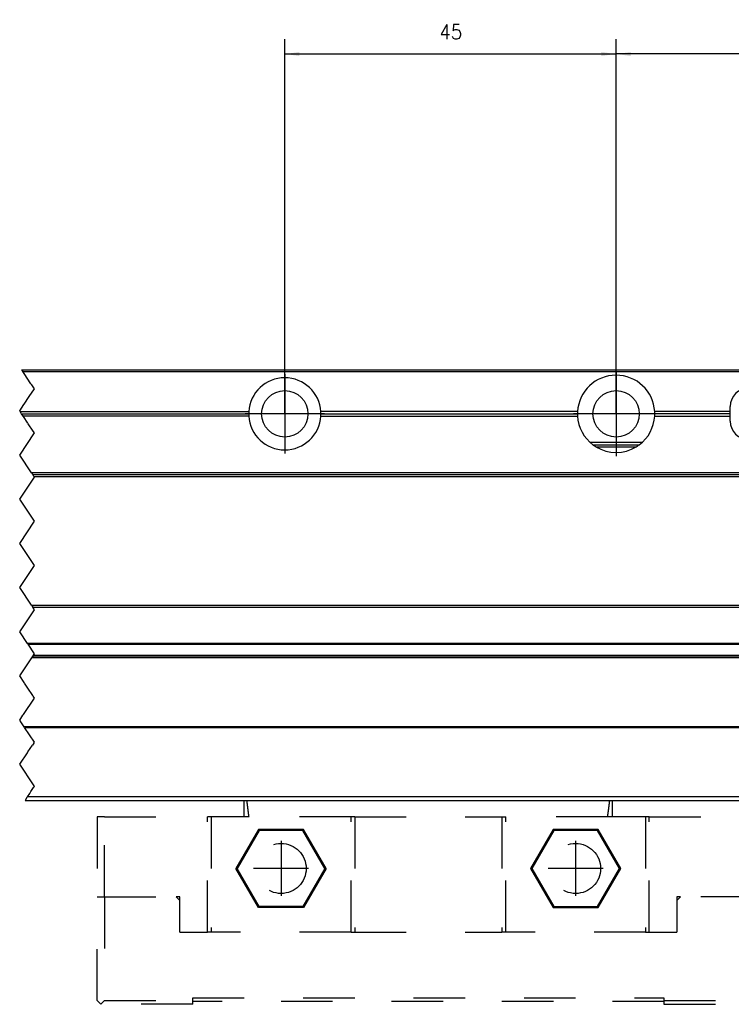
# Model space of a CAD drawing. Header units: millimetres. Extents: x -235 to 4016, y -109 to 485.
# Tile 17 of 44: x 271 to 368, y 171 to 305. Entities that reach past the tile are written whole.
import ezdxf

# ---------------------------------------------------------------- set-up
doc = ezdxf.new("R2010")
doc.units = ezdxf.units.MM
doc.linetypes.add('DASHED', pattern=[15, 7, -8])
doc.linetypes.add('DOT_CENTER', pattern=[14, 12, -1, 0, -1])
doc.layers.add('1', color=7, linetype='Continuous')
doc.styles.add('CONVERTER_11', font='txt.shx', dxfattribs={"width": 0.9})
doc.dimstyles.new('ME10_DIM_43', dxfattribs={"dimtxt": 2, "dimasz": 2, "dimexe": 2, "dimexo": 0, "dimgap": 2, "dimtad": 1, "dimdsep": 46, "dimtxsty": 'CONVERTER_11', "dimsah": 1, "dimcen": 0.09, "dimclrd": 2, "dimclre": 2, "dimclrt": 2, "dimadec": 0, "dimazin": 0, "dimtfac": 1, "dimtdec": 4, "dimtix": 1, "dimtmove": 0, "dimatfit": 3, "dimfxl": 1, "dimtolj": 1, "dimtzin": 0, "dimarcsym": 0})
doc.dimstyles.new('ME10_DIM_44', dxfattribs={"dimtxt": 2, "dimasz": 2, "dimexe": 2, "dimexo": 0, "dimgap": 2, "dimtad": 1, "dimdsep": 46, "dimtxsty": 'CONVERTER_11', "dimsah": 1, "dimcen": 0.09, "dimclrd": 2, "dimclre": 2, "dimclrt": 2, "dimadec": 0, "dimazin": 0, "dimtfac": 1, "dimtdec": 4, "dimtix": 1, "dimtmove": 0, "dimatfit": 3, "dimfxl": 1, "dimtolj": 1, "dimtzin": 0, "dimarcsym": 0})

# ---------------------------------------------------------------- blocks, each defined once
blk = doc.blocks.new('CABEZA_1__51', base_point=(281.51, 171.02))
at = {"color": 2, "linetype": 'DASHED'}
for p, q in [((301.51, 196.47), (301.51, 198.72)), ((351.51, 196.47), (351.51, 198.72)), ((282.51, 196.47), (281.51, 196.47)), ((281.51, 196.47), (281.51, 185.62)), ((282.51, 196.47), (296.51, 196.47)), ((282.51, 185.62), (282.51, 196.47)), ((297.01, 196.47), (296.51, 196.47)), ((296.51, 180.82), (296.51, 196.47)), ((301.51, 196.47), (297.01, 196.47)), ((297.01, 196.47), (297.01, 180.82)), ((302.15, 196.47), (301.51, 196.47)), ((316.01, 196.47), (302.15, 196.47)), ((316.51, 196.47), (316.01, 196.47)), ((316.01, 180.82), (316.01, 196.47)), ((316.51, 196.47), (336.51, 196.47)), ((316.51, 196.47), (316.51, 180.82)), ((336.51, 196.47), (337.01, 196.47)), ((336.51, 196.47), (336.51, 180.82)), ((350.86, 196.47), (337.01, 196.47)), ((337.01, 180.82), (337.01, 196.47)), ((351.51, 196.47), (350.86, 196.47)), ((356.01, 196.47), (351.51, 196.47)), ((356.51, 196.47), (356.01, 196.47)), ((356.01, 196.47), (356.01, 180.82)), ((356.51, 196.47), (370.51, 196.47)), ((356.51, 180.82), (356.51, 196.47)), ((370.51, 196.47), (371.51, 196.47)), ((370.51, 185.62), (370.51, 196.47)), ((371.51, 196.47), (371.51, 185.62)), ((303.45, 194.77), (300.38, 189.47)), ((303.53, 194.62), (300.56, 189.47)), ((309.57, 194.77), (303.45, 194.77)), ((303.53, 194.62), (303.45, 194.77)), ((309.48, 194.62), (303.53, 194.62)), ((309.48, 194.62), (309.57, 194.77)), ((312.45, 189.47), (309.48, 194.62)), ((312.63, 189.47), (309.57, 194.77)), ((343.45, 194.77), (340.38, 189.47)), ((343.53, 194.62), (340.56, 189.47)), ((349.57, 194.77), (343.45, 194.77)), ((343.53, 194.62), (343.45, 194.77)), ((349.48, 194.62), (343.53, 194.62)), ((349.48, 194.62), (349.57, 194.77)), ((352.45, 189.47), (349.48, 194.62)), ((352.63, 189.47), (349.57, 194.77)), ((303.45, 184.17), (300.38, 189.47)), ((300.56, 189.47), (300.38, 189.47)), ((303.53, 184.32), (300.56, 189.47)), ((312.45, 189.47), (309.48, 184.32)), ((312.63, 189.47), (309.57, 184.17)), ((312.45, 189.47), (312.63, 189.47)), ((340.38, 189.47), (343.45, 184.17)), ((340.56, 189.47), (340.38, 189.47)), ((340.56, 189.47), (343.53, 184.32)), ((349.48, 184.32), (352.45, 189.47)), ((349.57, 184.17), (352.63, 189.47)), ((352.45, 189.47), (352.63, 189.47)), ((281.51, 185.62), (282.51, 185.62)), ((281.51, 171.52), (281.51, 185.62)), ((282.51, 185.62), (292.26, 185.62)), ((282.51, 185.62), (282.51, 171.52)), ((292.76, 185.12), (292.26, 185.62)), ((292.76, 185.62), (292.26, 185.62)), ((292.76, 185.12), (292.76, 185.62)), ((292.76, 180.82), (292.76, 185.12)), ((360.76, 185.62), (360.26, 185.12)), ((360.26, 185.62), (360.26, 185.12)), ((360.76, 185.62), (360.26, 185.62)), ((360.26, 185.12), (360.26, 180.82)), ((370.51, 185.62), (360.76, 185.62)), ((371.51, 185.62), (370.51, 185.62)), ((374.51, 185.62), (371.51, 185.62)), ((374.51, 185.62), (375.51, 185.62)), ((374.51, 171.52), (374.51, 185.62)), ((385.25, 185.62), (375.51, 185.62)), ((375.51, 171.52), (375.51, 185.62)), ((385.25, 171.52), (385.25, 185.62)), ((303.45, 184.17), (303.53, 184.32)), ((309.57, 184.17), (303.45, 184.17)), ((309.48, 184.32), (303.53, 184.32)), ((309.57, 184.17), (309.48, 184.32)), ((343.53, 184.32), (343.45, 184.17)), ((343.45, 184.17), (349.57, 184.17)), ((343.53, 184.32), (349.48, 184.32)), ((349.48, 184.32), (349.57, 184.17)), ((292.76, 180.82), (296.51, 180.82)), ((297.01, 180.82), (296.51, 180.82)), ((316.01, 180.82), (297.01, 180.82)), ((316.01, 180.82), (316.51, 180.82)), ((316.51, 180.82), (336.51, 180.82)), ((337.01, 180.82), (336.51, 180.82)), ((356.01, 180.82), (337.01, 180.82)), ((356.01, 180.82), (356.51, 180.82)), ((356.51, 180.82), (360.26, 180.82)), ((281.51, 171.52), (282.01, 171.02)), ((282.01, 171.02), (282.51, 171.52)), ((282.51, 171.52), (294.51, 171.52)), ((294.51, 171.92), (358.51, 171.92)), ((294.51, 171.52), (294.51, 171.92)), ((294.51, 171.42), (294.51, 171.52)), ((294.51, 171.02), (294.51, 171.42)), ((358.51, 171.42), (294.51, 171.42)), ((358.51, 171.92), (358.51, 171.52)), ((358.51, 171.52), (374.51, 171.52)), ((358.51, 171.52), (358.51, 171.42)), ((358.51, 171.42), (358.51, 171.02)), ((374.51, 171.52), (375.01, 171.02)), ((375.51, 171.52), (375.01, 171.02)), ((375.51, 171.52), (385.25, 171.52)), ((385.25, 171.52), (384.75, 171.02)), ((294.51, 171.02), (282.01, 171.02)), ((358.51, 171.02), (375.01, 171.02)), ((375.01, 171.02), (384.75, 171.02))]:
    blk.add_line(p, q, dxfattribs=at)
for centre in [(306.51, 189.47), (346.51, 189.47)]:
    blk.add_circle(centre, 3.4, dxfattribs=at)
for points in [[(302.15, 196.47), (302.13, 196.68), (302.07, 197.1), (302, 197.68), (301.93, 198.22), (301.88, 198.55), (301.86, 198.72)], [(350.86, 196.47), (350.89, 196.68), (350.94, 197.1), (351.02, 197.68), (351.09, 198.22), (351.13, 198.55), (351.15, 198.72)]]:
    blk.add_open_spline(points, degree=3, knots=[0, 0, 0, 0, 0.63275, 1.265494, 1.768306, 2.271081, 2.271081, 2.271081, 2.271081], dxfattribs=at)
at = {"layer": '1', "color": 2, "linetype": 'DOT_CENTER'}
for p, q in [((306.51, 193.21), (306.51, 185.73)), ((346.51, 193.21), (346.51, 185.73)), ((310.25, 189.47), (302.77, 189.47)), ((350.25, 189.47), (342.77, 189.47))]:
    blk.add_line(p, q, dxfattribs=at)
blk = doc.blocks.new('Li-28_PERFIL__54', base_point=(-69.49, 198.72))
at = {"color": 7, "linetype": 'Continuous'}
for p, q in [((271.27, 257.22), (475.51, 257.22)), ((271.44, 256.97), (475.51, 256.97)), ((271.07, 251.52), (302.12, 251.52)), ((346.77, 251.52), (311.9, 251.52)), ((367.51, 251.52), (357.25, 251.52)), ((367.51, 251.52), (367.51, 252.22)), ((367.51, 251.22), (367.51, 251.52)), ((271.27, 251.22), (302.11, 251.22)), ((302.12, 250.92), (271.47, 250.92)), ((311.9, 250.92), (346.77, 250.92)), ((311.91, 251.22), (346.76, 251.22)), ((357.25, 250.92), (367.51, 250.92)), ((367.51, 251.22), (357.26, 251.22)), ((367.51, 250.92), (367.51, 251.22)), ((367.51, 250.22), (367.51, 250.92)), ((355.52, 247.32), (348.49, 247.32)), ((348.86, 247.02), (355.16, 247.02)), ((349.26, 246.74), (354.75, 246.74)), ((475.51, 243.22), (272.61, 243.22)), ((272.77, 242.97), (475.51, 242.97)), ((272.94, 242.72), (475.51, 242.72)), ((272.61, 225.22), (475.51, 225.22)), ((272.77, 224.97), (475.51, 224.97)), ((475.51, 220.02), (272.08, 220.02)), ((272.14, 219.93), (475.51, 219.93)), ((475.51, 218.1), (272.66, 218.1)), ((272.74, 218.22), (475.51, 218.22)), ((475.51, 218.38), (272.85, 218.38)), ((475.51, 208.72), (271.6, 208.72)), ((271.67, 208.63), (475.51, 208.63)), ((271.74, 198.72), (475.51, 198.72)), ((475.51, 199.22), (272.07, 199.22))]:
    blk.add_line(p, q, dxfattribs=at)
at = {"color": 2, "linetype": 'DOT_CENTER'}
for p, q in [((271.27, 257.22), (271.44, 256.97)), ((271.61, 256.72), (271.44, 256.97)), ((272.54, 255.31), (271.61, 256.72)), ((272.31, 253.57), (273.01, 254.62)), ((272.65, 255.15), (272.54, 255.31)), ((273.01, 254.62), (272.65, 255.15)), ((271.63, 252.55), (272.31, 253.57)), ((271.01, 251.62), (271.57, 252.47)), ((271.07, 251.52), (271.01, 251.62)), ((271.27, 251.22), (271.07, 251.52)), ((271.57, 252.47), (271.63, 252.55)), ((271.47, 250.92), (271.27, 251.22)), ((271.51, 250.87), (271.47, 250.92)), ((272.11, 249.97), (271.51, 250.87)), ((272.11, 249.97), (272.17, 249.88)), ((272.84, 248.87), (272.17, 249.88)), ((273.01, 248.62), (272.84, 248.87)), ((271.01, 245.62), (273.01, 248.62)), ((272.61, 243.22), (271.01, 245.62)), ((271.01, 239.62), (273.01, 242.62)), ((272.61, 243.22), (272.77, 242.97)), ((272.94, 242.72), (272.77, 242.97)), ((273.01, 242.62), (272.94, 242.72)), ((273.01, 236.62), (271.01, 239.62)), ((271.01, 233.62), (273.01, 236.62)), ((273.01, 230.62), (271.01, 233.62)), ((271.01, 227.62), (273.01, 230.62)), ((272.61, 225.22), (271.01, 227.62)), ((272.61, 225.22), (272.77, 224.97)), ((273.01, 224.62), (272.77, 224.97)), ((271.01, 221.62), (273.01, 224.62)), ((272.08, 220.02), (271.01, 221.62)), ((272.08, 220.02), (272.14, 219.93)), ((273.01, 218.62), (272.14, 219.93)), ((271.01, 215.62), (272.66, 218.1)), ((272.66, 218.1), (272.74, 218.22)), ((272.76, 218.25), (272.74, 218.22)), ((272.85, 218.38), (272.76, 218.25)), ((272.85, 218.38), (273.01, 218.62)), ((271.61, 214.71), (271.01, 215.62)), ((271.68, 214.62), (271.61, 214.71)), ((272.11, 213.97), (271.68, 214.62)), ((272.79, 212.95), (272.11, 213.97)), ((272.84, 212.87), (272.79, 212.95)), ((273.01, 212.62), (272.84, 212.87)), ((271.5, 210.37), (273.01, 212.62)), ((271.01, 209.62), (271.45, 210.28)), ((271.45, 210.28), (271.5, 210.37)), ((271.24, 209.27), (271.01, 209.62)), ((271.6, 208.72), (271.24, 209.27)), ((271.67, 208.63), (271.6, 208.72)), ((273.01, 206.62), (271.67, 208.63)), ((272.13, 205.3), (272.74, 206.22)), ((272.91, 206.47), (272.74, 206.22)), ((272.91, 206.47), (273.01, 206.62)), ((271.01, 203.62), (272.05, 205.19)), ((272.05, 205.19), (272.13, 205.3)), ((272.87, 200.82), (271.01, 203.62)), ((273.01, 200.62), (272.87, 200.82)), ((272.89, 200.45), (273.01, 200.62)), ((272.07, 199.22), (272.37, 199.67)), ((272.37, 199.67), (272.54, 199.92)), ((272.54, 199.92), (272.89, 200.45)), ((271.99, 199.1), (271.74, 198.72)), ((271.99, 199.1), (272.07, 199.22))]:
    blk.add_line(p, q, dxfattribs=at)
at = {"color": 7, "linetype": 'Continuous'}
for centre in [(307.01, 251.22), (352.01, 251.22)]:
    blk.add_circle(centre, 3.15, dxfattribs=at)
for centre, radius, start, end in [((307.01, 251.22), 4.9, 3.5101, 176.4899), ((352.01, 251.22), 5.25, 3.2758, 176.7242), ((370.01, 252.22), 2.5, 0, 180), ((307.01, 251.22), 4.9, 176.4899, 180), ((307.01, 251.22), 4.9, 0, 3.5101), ((352.01, 251.22), 5.25, 176.7242, 180), ((352.01, 251.22), 5.25, 0, 3.2758), ((307.01, 251.22), 4.9, 180, 183.5101), ((307.01, 251.22), 4.9, 183.5101, 356.4899), ((307.01, 251.22), 4.9, 356.4899, 0), ((352.01, 251.22), 5.25, 180, 183.2758), ((352.01, 251.22), 5.25, 183.2758, 233.1301), ((352.01, 251.22), 5.25, 306.8699, 356.7242), ((352.01, 251.22), 5.25, 356.7242, 0), ((370.01, 250.22), 2.5, 180, 0), ((352.01, 251.22), 5.25, 233.1301, 238.4937), ((352.01, 251.22), 5.25, 238.4937, 301.5063), ((352.01, 251.22), 5.25, 301.5063, 306.8699)]:
    blk.add_arc(centre, radius, start, end, dxfattribs=at)
at = {"layer": '1', "color": 2, "linetype": 'DOT_CENTER'}
for p, q in [((352.01, 257), (352.01, 245.45)), ((307.01, 256.61), (307.01, 245.83)), ((352.01, 254.69), (352.01, 247.76)), ((312.4, 251.22), (301.62, 251.22)), ((357.78, 251.22), (346.23, 251.22)), ((355.47, 251.22), (348.54, 251.22))]:
    blk.add_line(p, q, dxfattribs=at)
blk = doc.blocks.new('Li-28__56', base_point=(-100.3, 170.77))
for name, p in [('Li-28_PERFIL__54', (-69.49, 198.72)), ('CABEZA_1__51', (281.51, 171.02))]:
    blk.add_blockref(name, p)
blk = doc.blocks.new('*D106')
at = {"layer": '1', "color": 2, "linetype": 'Continuous'}
for p, q in [((352.01, 251.22), (352.01, 302.1)), ((389.01, 251.22), (389.01, 302.1)), ((389.01, 300.1), (352.01, 300.1))]:
    blk.add_line(p, q, dxfattribs=at)
at = {"layer": '1', "color": 2}
for points in [[(354.01, 300.36), (354.01, 299.83), (352.01, 300.1)], [(387.01, 299.83), (387.01, 300.36), (389.01, 300.1)]]:
    blk.add_solid(points, dxfattribs=at)
at = {"layer": '1', "color": 2, "insert": (369.01, 302.1), "char_height": 2, "attachment_point": 7, "rotation": 0.0001, "line_spacing_factor": 0.60024, "style": 'CONVERTER_11'}
blk.add_mtext('37', dxfattribs=at)
blk = doc.blocks.new('*D107')
at = {"layer": '1', "color": 2, "linetype": 'Continuous'}
for p, q in [((307.01, 251.22), (307.01, 302.1)), ((352.01, 251.22), (352.01, 302.1)), ((307.01, 300.1), (352.01, 300.1))]:
    blk.add_line(p, q, dxfattribs=at)
at = {"layer": '1', "color": 2}
for points in [[(309.01, 300.36), (309.01, 299.83), (307.01, 300.1)], [(350.01, 299.83), (350.01, 300.36), (352.01, 300.1)]]:
    blk.add_solid(points, dxfattribs=at)
at = {"layer": '1', "color": 2, "insert": (328.01, 302.1), "char_height": 2, "attachment_point": 7, "rotation": 0.0001, "line_spacing_factor": 0.60024, "style": 'CONVERTER_11'}
blk.add_mtext('45', dxfattribs=at)
blk = doc.blocks.new('A', base_point=(271.08, 214.12))
blk.add_blockref('Li-28__56', (-100.298, 170.772))
at = {"layer": '1'}
for p2, distance, dimstyle, picture, middle in [((307.007, 251.22), -48.878, 'ME10_DIM_44', '*D107', (329.507, 303.098)), ((389.007, 251.22), 48.878, 'ME10_DIM_43', '*D106', (370.507, 303.098))]:
    dim = blk.add_aligned_dim(p1=(352.007, 251.22), p2=p2, distance=distance, dimstyle=dimstyle, dxfattribs=at)
    dim.commit()
    dim.dimension.update_dxf_attribs({"geometry": picture, "text_midpoint": middle, "text_rotation": 0.00014})

msp = doc.modelspace()

# ---------------------------------------------------------------- block references
msp.add_blockref('A', (271.08, 214.12))

doc.saveas('drawing.dxf')
